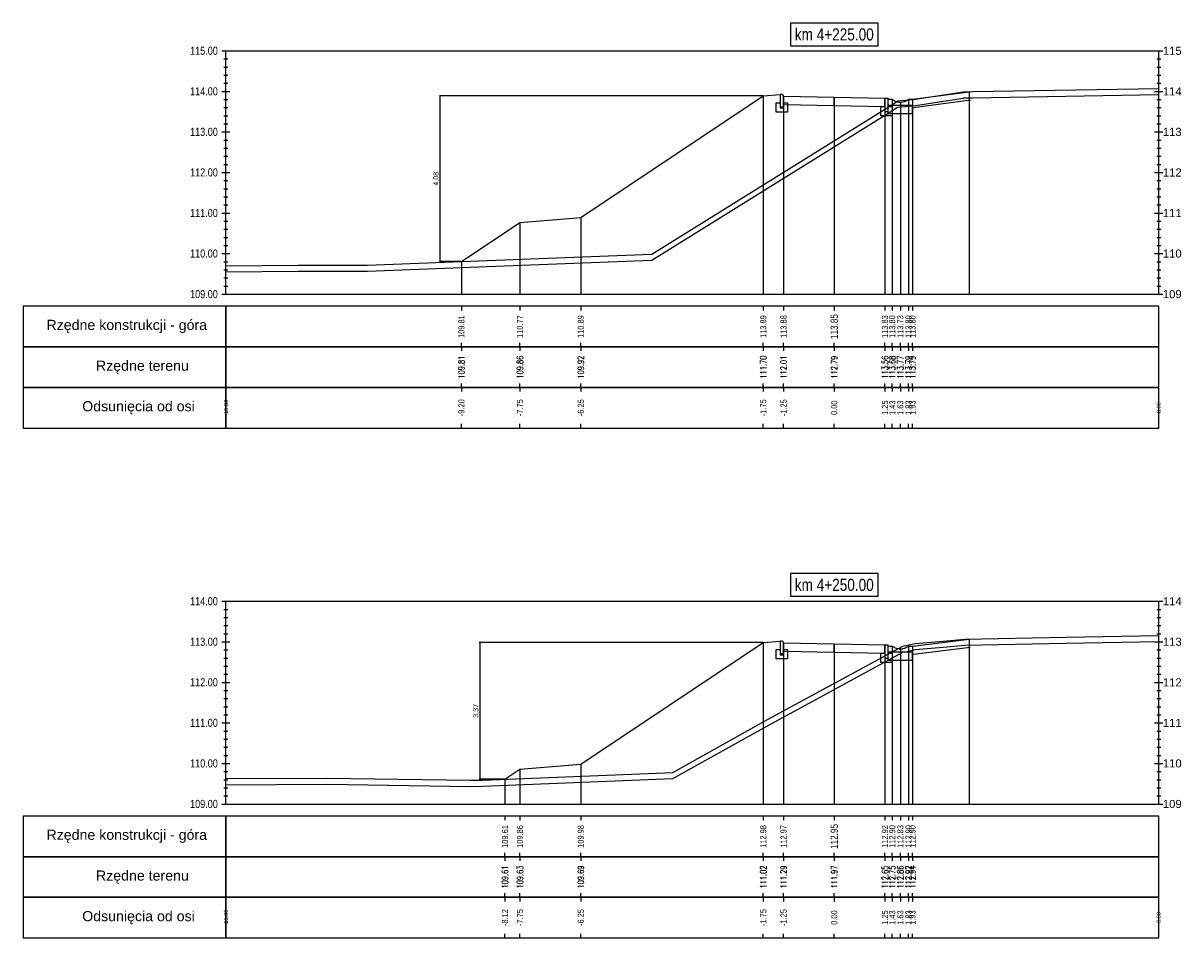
# Model space of a CAD drawing. Extents: x 7537626 to 7538805, y 5722894 to 5725486.
# Tile 28 of 90: x 7538230 to 7538259, y 5725311 to 5725334. Entities that reach past the tile are written whole.
import ezdxf

# ---------------------------------------------------------------- set-up
doc = ezdxf.new("R2010")
doc.units = 0
doc.header["$PDMODE"] = 35
doc.header["$PDSIZE"] = 0.3
for name, color, linetype in [('C-DROGI-PROFILE', 7, 'Continuous'), ('C-DROGI-PROFILE-ETYKIETY', 7, 'Continuous'), ('C-DROGI-PRZEKROJE-ETYKIETY', 7, 'Continuous'), ('C-POPRZECZKA-przekrój', 2, 'Continuous'), ('C-POPRZECZKA-widok', 1, 'Continuous')]:
    doc.layers.add(name, color=color, linetype=linetype)
for name, color, linetype, true_color in [('C-humus', 7, 'Continuous', 0x003df5), ('C-Teren', 7, 'Continuous', 0x005716), ('poprzeczki', 7, 'Continuous', 0x0000d6)]:
    doc.layers.add(name, color=color, linetype=linetype, true_color=true_color)
doc.styles.add('2mm08', font='arial.ttf', dxfattribs={"width": 0.8})
doc.styles.add('opis_50', font='arial.ttf', dxfattribs={"height": 0.125})
doc.styles.get("Standard").update_dxf_attribs({"font": 'arial.ttf'})
doc.dimstyles.new('OPIS_50', dxfattribs={"dimscale": 0.5, "dimtxt": 0.125, "dimasz": 0.25, "dimexe": 0.1, "dimexo": 0.15, "dimgap": 0.1, "dimtad": 1, "dimzin": 0, "dimtxsty": 'opis_50', "dimblk": 'ARCHTICK', "dimcen": 0.15, "dimdle": 0.1, "dimaunit": 2, "dimadec": 4, "dimazin": 0, "dimtfac": 1, "dimtmove": 0, "dimatfit": 3, "dimfxl": 1, "dimarcsym": 0})

# ---------------------------------------------------------------- blocks, each defined once
blk = doc.blocks.new('_ArchTick')
at = {"color": 0, "linetype": 'ByBlock', "const_width": 0.15}
blk.add_lwpolyline([(-0.5, -0.5), (0.5, 0.5)], dxfattribs=at)
blk = doc.blocks.new('*D207')
at = {"layer": 'Defpoints', "color": 0, "transparency": 16777216}
for p in [(7538248.316, 5725332.168), (7538240.34, 5725328.086), (7538240.873, 5725328.086)]:
    blk.add_point(p, dxfattribs=at)
at = {"layer": 'poprzeczki', "color": 0, "lineweight": -2, "transparency": 16777216}
for p, q in [((7538240.34, 5725332.178), (7538240.34, 5725328.076)), ((7538248.301, 5725332.168), (7538240.33, 5725332.168)), ((7538240.858, 5725328.086), (7538240.33, 5725328.086))]:
    blk.add_line(p, q, dxfattribs=at)
at = {"layer": 'poprzeczki', "color": 0, "lineweight": -2, "transparency": 16777216, "xscale": 0.025, "yscale": 0.025, "zscale": 0.025}
for p, rotation in [((7538240.34, 5725332.168), 90), ((7538240.34, 5725328.086), 270)]:
    blk.add_blockref('_ArchTick', p, dxfattribs=dict(at, rotation=rotation))
at = {"layer": 'poprzeczki', "color": 0, "transparency": 16777216, "insert": (7538240.255, 5725330.127), "char_height": 0.125, "attachment_point": 5, "rotation": 90, "style": 'opis_50'}
blk.add_mtext('4,08', dxfattribs=at)
blk = doc.blocks.new('*D208')
at = {"layer": 'Defpoints', "color": 0, "transparency": 16777216}
for p in [(7538248.316, 5725318.69), (7538241.324, 5725315.323), (7538241.947, 5725315.323)]:
    blk.add_point(p, dxfattribs=at)
at = {"layer": 'poprzeczki', "color": 0, "lineweight": -2, "transparency": 16777216}
for p, q in [((7538248.301, 5725318.69), (7538241.314, 5725318.69)), ((7538241.324, 5725318.7), (7538241.324, 5725315.313)), ((7538241.932, 5725315.323), (7538241.314, 5725315.323))]:
    blk.add_line(p, q, dxfattribs=at)
at = {"layer": 'poprzeczki', "color": 0, "lineweight": -2, "transparency": 16777216, "xscale": 0.025, "yscale": 0.025, "zscale": 0.025}
for p, rotation in [((7538241.324, 5725318.69), 90), ((7538241.324, 5725315.323), 270)]:
    blk.add_blockref('_ArchTick', p, dxfattribs=dict(at, rotation=rotation))
at = {"layer": 'poprzeczki', "color": 0, "transparency": 16777216, "insert": (7538241.239, 5725317.007), "char_height": 0.125, "attachment_point": 5, "rotation": 90, "style": 'opis_50'}
blk.add_mtext('3,37', dxfattribs=at)

msp = doc.modelspace()

# ---------------------------------------------------------------- linework, layer by layer
at = {"layer": 'C-DROGI-PROFILE', "color": 7, "linetype": 'Continuous', "lineweight": -3}
for p, q in [((7538240.873, 5725326.982), (7538240.873, 5725326.882)), ((7538242.316, 5725326.982), (7538242.316, 5725326.882)), ((7538243.816, 5725326.982), (7538243.816, 5725326.882)), ((7538248.316, 5725326.982), (7538248.316, 5725326.882)), ((7538248.816, 5725326.982), (7538248.816, 5725326.882)), ((7538250.066, 5725326.982), (7538250.066, 5725326.882)), ((7538251.316, 5725326.982), (7538251.316, 5725326.882)), ((7538251.496, 5725326.982), (7538251.496, 5725326.882)), ((7538251.696, 5725326.982), (7538251.696, 5725326.882)), ((7538251.896, 5725326.982), (7538251.896, 5725326.882)), ((7538251.996, 5725326.982), (7538251.996, 5725326.882)), ((7538240.873, 5725325.982), (7538240.873, 5725326.082)), ((7538240.873, 5725325.982), (7538240.873, 5725325.882)), ((7538242.316, 5725325.982), (7538242.316, 5725326.082)), ((7538242.316, 5725325.982), (7538242.316, 5725325.882)), ((7538243.816, 5725325.982), (7538243.816, 5725326.082)), ((7538243.816, 5725325.982), (7538243.816, 5725325.882)), ((7538248.316, 5725325.982), (7538248.316, 5725326.082)), ((7538248.316, 5725325.982), (7538248.316, 5725325.882)), ((7538248.816, 5725325.982), (7538248.816, 5725326.082)), ((7538248.816, 5725325.982), (7538248.816, 5725325.882)), ((7538250.066, 5725325.982), (7538250.066, 5725326.082)), ((7538250.066, 5725325.982), (7538250.066, 5725325.882)), ((7538251.316, 5725325.982), (7538251.316, 5725326.082)), ((7538251.316, 5725325.982), (7538251.316, 5725325.882)), ((7538251.496, 5725325.982), (7538251.496, 5725326.082)), ((7538251.496, 5725325.982), (7538251.496, 5725325.882)), ((7538251.696, 5725325.982), (7538251.696, 5725326.082)), ((7538251.696, 5725325.982), (7538251.696, 5725325.882)), ((7538251.896, 5725325.982), (7538251.896, 5725326.082)), ((7538251.896, 5725325.982), (7538251.896, 5725325.882)), ((7538251.996, 5725325.982), (7538251.996, 5725326.082)), ((7538251.996, 5725325.982), (7538251.996, 5725325.882)), ((7538240.873, 5725324.982), (7538240.873, 5725325.082)), ((7538242.316, 5725324.982), (7538242.316, 5725325.082)), ((7538243.816, 5725324.982), (7538243.816, 5725325.082)), ((7538248.316, 5725324.982), (7538248.316, 5725325.082)), ((7538248.816, 5725324.982), (7538248.816, 5725325.082)), ((7538250.066, 5725324.982), (7538250.066, 5725325.082)), ((7538251.316, 5725324.982), (7538251.316, 5725325.082)), ((7538251.496, 5725324.982), (7538251.496, 5725325.082)), ((7538251.696, 5725324.982), (7538251.696, 5725325.082)), ((7538251.896, 5725324.982), (7538251.896, 5725325.082)), ((7538251.996, 5725324.982), (7538251.996, 5725325.082)), ((7538240.873, 5725324.982), (7538240.873, 5725324.882)), ((7538242.316, 5725324.982), (7538242.316, 5725324.882)), ((7538243.816, 5725324.982), (7538243.816, 5725324.882)), ((7538248.316, 5725324.982), (7538248.316, 5725324.882)), ((7538248.816, 5725324.982), (7538248.816, 5725324.882)), ((7538250.066, 5725324.982), (7538250.066, 5725324.882)), ((7538251.316, 5725324.982), (7538251.316, 5725324.882)), ((7538251.496, 5725324.982), (7538251.496, 5725324.882)), ((7538251.696, 5725324.982), (7538251.696, 5725324.882)), ((7538251.896, 5725324.982), (7538251.896, 5725324.882)), ((7538251.996, 5725324.982), (7538251.996, 5725324.882)), ((7538240.873, 5725323.982), (7538240.873, 5725324.082)), ((7538242.316, 5725323.982), (7538242.316, 5725324.082)), ((7538243.816, 5725323.982), (7538243.816, 5725324.082)), ((7538248.316, 5725323.982), (7538248.316, 5725324.082)), ((7538248.816, 5725323.982), (7538248.816, 5725324.082)), ((7538250.066, 5725323.982), (7538250.066, 5725324.082)), ((7538251.316, 5725323.982), (7538251.316, 5725324.082)), ((7538251.496, 5725323.982), (7538251.496, 5725324.082)), ((7538251.696, 5725323.982), (7538251.696, 5725324.082)), ((7538251.896, 5725323.982), (7538251.896, 5725324.082)), ((7538251.996, 5725323.982), (7538251.996, 5725324.082)), ((7538241.947, 5725314.411), (7538241.947, 5725314.311)), ((7538242.316, 5725314.411), (7538242.316, 5725314.311)), ((7538243.816, 5725314.411), (7538243.816, 5725314.311)), ((7538248.316, 5725314.411), (7538248.316, 5725314.311)), ((7538248.816, 5725314.411), (7538248.816, 5725314.311)), ((7538250.066, 5725314.411), (7538250.066, 5725314.311)), ((7538251.316, 5725314.411), (7538251.316, 5725314.311)), ((7538251.496, 5725314.411), (7538251.496, 5725314.311)), ((7538251.696, 5725314.411), (7538251.696, 5725314.311)), ((7538251.896, 5725314.411), (7538251.896, 5725314.311)), ((7538251.996, 5725314.411), (7538251.996, 5725314.311)), ((7538241.947, 5725313.411), (7538241.947, 5725313.511)), ((7538241.947, 5725313.411), (7538241.947, 5725313.311)), ((7538242.316, 5725313.411), (7538242.316, 5725313.511)), ((7538242.316, 5725313.411), (7538242.316, 5725313.311)), ((7538243.816, 5725313.411), (7538243.816, 5725313.511)), ((7538243.816, 5725313.411), (7538243.816, 5725313.311)), ((7538248.316, 5725313.411), (7538248.316, 5725313.511)), ((7538248.316, 5725313.411), (7538248.316, 5725313.311)), ((7538248.816, 5725313.411), (7538248.816, 5725313.511)), ((7538248.816, 5725313.411), (7538248.816, 5725313.311)), ((7538250.066, 5725313.411), (7538250.066, 5725313.511)), ((7538250.066, 5725313.411), (7538250.066, 5725313.311)), ((7538251.316, 5725313.411), (7538251.316, 5725313.511)), ((7538251.316, 5725313.411), (7538251.316, 5725313.311)), ((7538251.496, 5725313.411), (7538251.496, 5725313.511)), ((7538251.496, 5725313.411), (7538251.496, 5725313.311)), ((7538251.696, 5725313.411), (7538251.696, 5725313.511)), ((7538251.696, 5725313.411), (7538251.696, 5725313.311)), ((7538251.896, 5725313.411), (7538251.896, 5725313.511)), ((7538251.896, 5725313.411), (7538251.896, 5725313.311)), ((7538251.996, 5725313.411), (7538251.996, 5725313.511)), ((7538251.996, 5725313.411), (7538251.996, 5725313.311)), ((7538241.947, 5725312.411), (7538241.947, 5725312.511)), ((7538242.316, 5725312.411), (7538242.316, 5725312.511)), ((7538243.816, 5725312.411), (7538243.816, 5725312.511)), ((7538248.316, 5725312.411), (7538248.316, 5725312.511)), ((7538248.816, 5725312.411), (7538248.816, 5725312.511)), ((7538250.066, 5725312.411), (7538250.066, 5725312.511)), ((7538251.316, 5725312.411), (7538251.316, 5725312.511)), ((7538251.496, 5725312.411), (7538251.496, 5725312.511)), ((7538251.696, 5725312.411), (7538251.696, 5725312.511)), ((7538251.896, 5725312.411), (7538251.896, 5725312.511)), ((7538251.996, 5725312.411), (7538251.996, 5725312.511)), ((7538241.947, 5725312.411), (7538241.947, 5725312.311)), ((7538242.316, 5725312.411), (7538242.316, 5725312.311)), ((7538243.816, 5725312.411), (7538243.816, 5725312.311)), ((7538248.316, 5725312.411), (7538248.316, 5725312.311)), ((7538248.816, 5725312.411), (7538248.816, 5725312.311)), ((7538250.066, 5725312.411), (7538250.066, 5725312.311)), ((7538251.316, 5725312.411), (7538251.316, 5725312.311)), ((7538251.496, 5725312.411), (7538251.496, 5725312.311)), ((7538251.696, 5725312.411), (7538251.696, 5725312.311)), ((7538251.896, 5725312.411), (7538251.896, 5725312.311)), ((7538251.996, 5725312.411), (7538251.996, 5725312.311)), ((7538241.947, 5725311.411), (7538241.947, 5725311.511)), ((7538242.316, 5725311.411), (7538242.316, 5725311.511)), ((7538243.816, 5725311.411), (7538243.816, 5725311.511)), ((7538248.316, 5725311.411), (7538248.316, 5725311.511)), ((7538248.816, 5725311.411), (7538248.816, 5725311.511)), ((7538250.066, 5725311.411), (7538250.066, 5725311.511)), ((7538251.316, 5725311.411), (7538251.316, 5725311.511)), ((7538251.496, 5725311.411), (7538251.496, 5725311.511)), ((7538251.696, 5725311.411), (7538251.696, 5725311.511)), ((7538251.896, 5725311.411), (7538251.896, 5725311.511)), ((7538251.996, 5725311.411), (7538251.996, 5725311.511))]:
    msp.add_line(p, q, dxfattribs=at)
at = {"layer": 'C-DROGI-PROFILE', "color": 1, "linetype": 'Continuous', "lineweight": -3}
for points in [[(7538235.066, 5725325.982), (7538235.066, 5725326.982), (7538230.066, 5725326.982), (7538230.066, 5725325.982)], [(7538235.066, 5725325.982), (7538258.066, 5725325.982), (7538258.066, 5725326.982), (7538235.066, 5725326.982)], [(7538235.066, 5725324.982), (7538235.066, 5725325.982), (7538230.066, 5725325.982), (7538230.066, 5725324.982)], [(7538235.066, 5725324.982), (7538258.066, 5725324.982), (7538258.066, 5725325.982), (7538235.066, 5725325.982)], [(7538235.066, 5725323.982), (7538235.066, 5725324.982), (7538230.066, 5725324.982), (7538230.066, 5725323.982)], [(7538235.066, 5725323.982), (7538258.066, 5725323.982), (7538258.066, 5725324.982), (7538235.066, 5725324.982)], [(7538235.066, 5725313.411), (7538235.066, 5725314.411), (7538230.066, 5725314.411), (7538230.066, 5725313.411)], [(7538235.066, 5725313.411), (7538258.066, 5725313.411), (7538258.066, 5725314.411), (7538235.066, 5725314.411)], [(7538235.066, 5725312.411), (7538235.066, 5725313.411), (7538230.066, 5725313.411), (7538230.066, 5725312.411)], [(7538235.066, 5725312.411), (7538258.066, 5725312.411), (7538258.066, 5725313.411), (7538235.066, 5725313.411)], [(7538235.066, 5725311.411), (7538235.066, 5725312.411), (7538230.066, 5725312.411), (7538230.066, 5725311.411)], [(7538235.066, 5725311.411), (7538258.066, 5725311.411), (7538258.066, 5725312.411), (7538235.066, 5725312.411)]]:
    msp.add_3dface(points, dxfattribs=at)
at = {"layer": 'C-DROGI-PRZEKROJE-ETYKIETY', "color": 1, "linetype": 'Continuous', "lineweight": -3}
for p, q in [((7538253.396, 5725332.273), (7538253.396, 5725327.282)), ((7538248.316, 5725332.168), (7538248.316, 5725327.282)), ((7538248.816, 5725332.162), (7538248.816, 5725327.282)), ((7538250.066, 5725332.137), (7538250.066, 5725327.282)), ((7538251.316, 5725332.112), (7538251.316, 5725327.282)), ((7538251.496, 5725332.086), (7538251.496, 5725327.282)), ((7538251.696, 5725332.016), (7538251.696, 5725327.282)), ((7538251.896, 5725332.086), (7538251.896, 5725327.282)), ((7538251.996, 5725332.086), (7538251.996, 5725327.282)), ((7538253.396, 5725318.776), (7538253.396, 5725314.711)), ((7538248.316, 5725318.69), (7538248.316, 5725314.711)), ((7538248.816, 5725318.683), (7538248.816, 5725314.711)), ((7538250.066, 5725318.658), (7538250.066, 5725314.711)), ((7538251.316, 5725318.633), (7538251.316, 5725314.711)), ((7538251.496, 5725318.607), (7538251.496, 5725314.711)), ((7538251.696, 5725318.537), (7538251.696, 5725314.711)), ((7538251.896, 5725318.607), (7538251.896, 5725314.711)), ((7538251.996, 5725318.607), (7538251.996, 5725314.711))]:
    msp.add_line(p, q, dxfattribs=at)
for points in [[(7538242.316, 5725329.048), (7538242.316, 5725327.282)], [(7538243.816, 5725329.168), (7538243.816, 5725327.282)], [(7538240.873, 5725328.086), (7538240.873, 5725327.282)], [(7538243.816, 5725315.69), (7538243.816, 5725314.711)], [(7538242.316, 5725315.57), (7538242.316, 5725314.711)], [(7538241.947, 5725315.323), (7538241.947, 5725314.711)]]:
    msp.add_lwpolyline(points, dxfattribs=at)
at = {"layer": 'C-humus'}
for p, q in [((7538253.477, 5725332.125), (7538258.066, 5725332.204)), ((7538251.327, 5725331.704), (7538251.623, 5725331.894)), ((7538251.623, 5725331.894), (7538251.633, 5725331.895)), ((7538251.633, 5725331.895), (7538252.012, 5725331.928)), ((7538252.012, 5725331.928), (7538253.242, 5725332.118)), ((7538253.242, 5725332.118), (7538253.26, 5725332.119)), ((7538253.26, 5725332.119), (7538253.477, 5725332.125)), ((7538245.57, 5725328.12), (7538251.327, 5725331.704)), ((7538238.556, 5725327.848), (7538241.72, 5725327.969)), ((7538241.72, 5725327.969), (7538245.57, 5725328.12)), ((7538235.066, 5725327.831), (7538236.85, 5725327.846)), ((7538236.85, 5725327.846), (7538238.556, 5725327.848)), ((7538251.758, 5725318.455), (7538251.86, 5725318.475)), ((7538251.86, 5725318.475), (7538252.058, 5725318.52)), ((7538252.058, 5725318.52), (7538252.749, 5725318.577)), ((7538252.749, 5725318.577), (7538253.287, 5725318.624)), ((7538253.287, 5725318.624), (7538255.778, 5725318.675)), ((7538255.778, 5725318.675), (7538258.066, 5725318.72)), ((7538248.422, 5725316.642), (7538251.758, 5725318.455)), ((7538246.088, 5725315.341), (7538248.422, 5725316.642)), ((7538241.401, 5725315.151), (7538246.088, 5725315.341)), ((7538235.066, 5725315.188), (7538237.558, 5725315.197)), ((7538237.558, 5725315.197), (7538241.095, 5725315.146)), ((7538241.095, 5725315.146), (7538241.401, 5725315.151))]:
    msp.add_line(p, q, dxfattribs=at)
at = {"layer": 'C-POPRZECZKA-przekrój', "color": 2, "linetype": 'Continuous', "lineweight": -3}
for p, q in [((7538248.316, 5725332.168), (7538248.736, 5725332.202)), ((7538248.776, 5725332.202), (7538248.736, 5725332.202)), ((7538248.736, 5725332.202), (7538248.736, 5725331.872)), ((7538248.782, 5725332.202), (7538248.776, 5725332.202)), ((7538248.79, 5725332.199), (7538248.782, 5725332.202)), ((7538248.798, 5725332.195), (7538248.79, 5725332.199)), ((7538248.804, 5725332.19), (7538248.798, 5725332.195)), ((7538248.809, 5725332.185), (7538248.804, 5725332.19)), ((7538248.813, 5725332.177), (7538248.809, 5725332.185)), ((7538248.815, 5725332.169), (7538248.813, 5725332.177)), ((7538248.636, 5725331.772), (7538248.636, 5725332.002)), ((7538248.636, 5725332.002), (7538248.736, 5725332.002)), ((7538248.736, 5725332.002), (7538248.736, 5725331.902)), ((7538248.736, 5725331.902), (7538248.816, 5725331.902)), ((7538248.816, 5725332.162), (7538248.815, 5725332.169)), ((7538248.816, 5725332.162), (7538250.066, 5725332.137)), ((7538248.816, 5725332.162), (7538248.817, 5725331.962)), ((7538248.816, 5725331.872), (7538248.816, 5725332.162)), ((7538248.816, 5725332.162), (7538248.816, 5725332.002)), ((7538248.816, 5725332.002), (7538248.916, 5725332.002)), ((7538248.817, 5725331.962), (7538250.066, 5725331.937)), ((7538248.916, 5725332.002), (7538248.916, 5725331.772)), ((7538250.066, 5725331.937), (7538250.066, 5725332.137)), ((7538250.066, 5725332.137), (7538251.316, 5725332.112)), ((7538250.066, 5725331.937), (7538251.315, 5725331.912)), ((7538251.216, 5725331.682), (7538251.216, 5725331.912)), ((7538251.216, 5725331.912), (7538251.316, 5725331.912)), ((7538251.316, 5725332.112), (7538251.315, 5725331.912)), ((7538251.316, 5725332.112), (7538251.396, 5725332.112)), ((7538251.316, 5725331.912), (7538251.316, 5725332.112)), ((7538251.316, 5725332.112), (7538251.316, 5725331.782)), ((7538251.396, 5725331.736), (7538251.396, 5725332.112)), ((7538251.396, 5725332.086), (7538251.496, 5725332.086)), ((7538251.396, 5725331.936), (7538251.396, 5725332.086)), ((7538251.996, 5725331.936), (7538251.396, 5725331.936)), ((7538251.396, 5725331.912), (7538251.496, 5725331.912)), ((7538251.396, 5725331.782), (7538251.396, 5725331.912)), ((7538251.496, 5725332.086), (7538251.513, 5725332.073)), ((7538251.496, 5725331.912), (7538251.496, 5725331.682)), ((7538251.513, 5725332.073), (7538251.531, 5725332.062)), ((7538251.531, 5725332.062), (7538251.547, 5725332.053)), ((7538251.547, 5725332.053), (7538251.567, 5725332.043)), ((7538251.567, 5725332.043), (7538251.589, 5725332.034)), ((7538251.589, 5725332.034), (7538251.616, 5725332.026)), ((7538251.616, 5725332.026), (7538251.643, 5725332.02)), ((7538251.643, 5725332.02), (7538251.666, 5725332.017)), ((7538251.666, 5725332.017), (7538251.696, 5725332.016)), ((7538251.696, 5725332.016), (7538251.719, 5725332.017)), ((7538251.719, 5725332.017), (7538251.745, 5725332.02)), ((7538251.745, 5725332.02), (7538251.767, 5725332.024)), ((7538251.767, 5725332.024), (7538251.795, 5725332.032)), ((7538251.795, 5725332.032), (7538251.821, 5725332.041)), ((7538251.821, 5725332.041), (7538251.846, 5725332.053)), ((7538251.846, 5725332.053), (7538251.864, 5725332.064)), ((7538251.864, 5725332.064), (7538251.88, 5725332.074)), ((7538251.88, 5725332.074), (7538251.896, 5725332.086)), ((7538251.896, 5725332.086), (7538251.996, 5725332.086)), ((7538251.996, 5725332.086), (7538251.996, 5725331.936)), ((7538251.996, 5725331.736), (7538251.996, 5725331.936)), ((7538248.916, 5725331.772), (7538248.636, 5725331.772)), ((7538248.736, 5725331.872), (7538248.816, 5725331.872)), ((7538251.496, 5725331.682), (7538251.216, 5725331.682)), ((7538251.316, 5725331.782), (7538251.396, 5725331.782)), ((7538251.396, 5725331.736), (7538251.996, 5725331.736)), ((7538248.316, 5725318.69), (7538248.736, 5725318.723)), ((7538248.636, 5725318.293), (7538248.636, 5725318.523)), ((7538248.636, 5725318.523), (7538248.736, 5725318.523)), ((7538248.776, 5725318.723), (7538248.736, 5725318.723)), ((7538248.736, 5725318.723), (7538248.736, 5725318.393)), ((7538248.736, 5725318.523), (7538248.736, 5725318.423)), ((7538248.782, 5725318.723), (7538248.776, 5725318.723)), ((7538248.79, 5725318.721), (7538248.782, 5725318.723)), ((7538248.798, 5725318.717), (7538248.79, 5725318.721)), ((7538248.804, 5725318.712), (7538248.798, 5725318.717)), ((7538248.809, 5725318.706), (7538248.804, 5725318.712)), ((7538248.813, 5725318.699), (7538248.809, 5725318.706)), ((7538248.815, 5725318.691), (7538248.813, 5725318.699)), ((7538248.816, 5725318.683), (7538248.815, 5725318.691)), ((7538248.816, 5725318.683), (7538250.066, 5725318.658)), ((7538248.816, 5725318.683), (7538248.817, 5725318.483)), ((7538248.816, 5725318.393), (7538248.816, 5725318.683)), ((7538248.816, 5725318.683), (7538248.816, 5725318.523)), ((7538248.816, 5725318.523), (7538248.916, 5725318.523)), ((7538248.817, 5725318.483), (7538250.066, 5725318.458)), ((7538248.916, 5725318.523), (7538248.916, 5725318.293)), ((7538250.066, 5725318.458), (7538250.066, 5725318.658)), ((7538250.066, 5725318.658), (7538251.316, 5725318.633)), ((7538251.316, 5725318.633), (7538251.315, 5725318.433)), ((7538251.316, 5725318.633), (7538251.396, 5725318.633)), ((7538251.316, 5725318.433), (7538251.316, 5725318.633)), ((7538251.316, 5725318.633), (7538251.316, 5725318.303)), ((7538251.396, 5725318.257), (7538251.396, 5725318.633)), ((7538251.396, 5725318.607), (7538251.496, 5725318.607)), ((7538251.396, 5725318.457), (7538251.396, 5725318.607)), ((7538251.496, 5725318.607), (7538251.513, 5725318.595)), ((7538251.513, 5725318.595), (7538251.531, 5725318.583)), ((7538251.531, 5725318.583), (7538251.547, 5725318.574)), ((7538251.547, 5725318.574), (7538251.567, 5725318.565)), ((7538251.567, 5725318.565), (7538251.589, 5725318.556)), ((7538251.589, 5725318.556), (7538251.616, 5725318.547)), ((7538251.616, 5725318.547), (7538251.643, 5725318.542)), ((7538251.643, 5725318.542), (7538251.666, 5725318.539)), ((7538251.666, 5725318.539), (7538251.696, 5725318.537)), ((7538251.696, 5725318.537), (7538251.719, 5725318.538)), ((7538251.719, 5725318.538), (7538251.745, 5725318.541)), ((7538251.745, 5725318.541), (7538251.767, 5725318.545)), ((7538251.767, 5725318.545), (7538251.795, 5725318.553)), ((7538251.795, 5725318.553), (7538251.821, 5725318.563)), ((7538251.821, 5725318.563), (7538251.846, 5725318.575)), ((7538251.846, 5725318.575), (7538251.864, 5725318.585)), ((7538251.864, 5725318.585), (7538251.88, 5725318.595)), ((7538251.88, 5725318.595), (7538251.896, 5725318.607)), ((7538251.896, 5725318.607), (7538251.996, 5725318.607)), ((7538251.996, 5725318.607), (7538251.996, 5725318.457)), ((7538248.916, 5725318.293), (7538248.636, 5725318.293)), ((7538248.736, 5725318.423), (7538248.816, 5725318.423)), ((7538248.736, 5725318.393), (7538248.816, 5725318.393)), ((7538250.066, 5725318.458), (7538251.315, 5725318.433)), ((7538251.216, 5725318.203), (7538251.216, 5725318.433)), ((7538251.216, 5725318.433), (7538251.316, 5725318.433)), ((7538251.496, 5725318.203), (7538251.216, 5725318.203)), ((7538251.316, 5725318.303), (7538251.396, 5725318.303)), ((7538251.996, 5725318.457), (7538251.396, 5725318.457)), ((7538251.396, 5725318.433), (7538251.496, 5725318.433)), ((7538251.396, 5725318.303), (7538251.396, 5725318.433)), ((7538251.396, 5725318.257), (7538251.996, 5725318.257)), ((7538251.496, 5725318.433), (7538251.496, 5725318.203)), ((7538251.996, 5725318.257), (7538251.996, 5725318.457))]:
    msp.add_line(p, q, dxfattribs=at)
at = {"layer": 'C-POPRZECZKA-przekrój'}
for points in [[(7538251.996, 5725332.086), (7538253.396, 5725332.273)], [(7538252.022, 5725331.888), (7538253.422, 5725332.074)], [(7538251.996, 5725318.607), (7538253.396, 5725318.776)], [(7538252.02, 5725318.409), (7538253.42, 5725318.577)]]:
    msp.add_lwpolyline(points, dxfattribs=at)
at = {"layer": 'C-POPRZECZKA-przekrój', "color": 2, "linetype": 'Continuous', "lineweight": -3}
for points in [[(7538240.873, 5725328.086), (7538242.316, 5725329.048), (7538243.816, 5725329.168), (7538248.316, 5725332.168)], [(7538241.947, 5725315.323), (7538242.316, 5725315.57), (7538243.816, 5725315.69), (7538248.316, 5725318.69)]]:
    msp.add_lwpolyline(points, dxfattribs=at)
at = {"layer": 'C-POPRZECZKA-widok', "color": 1, "linetype": 'Continuous', "lineweight": -3}
for p, q in [((7538234.966, 5725333.282), (7538258.166, 5725333.282)), ((7538235.016, 5725333.082), (7538235.116, 5725333.082)), ((7538235.066, 5725327.282), (7538235.066, 5725333.282)), ((7538258.016, 5725333.082), (7538258.116, 5725333.082)), ((7538258.066, 5725327.282), (7538258.066, 5725333.282)), ((7538235.016, 5725332.882), (7538235.116, 5725332.882)), ((7538258.016, 5725332.882), (7538258.116, 5725332.882)), ((7538235.016, 5725332.682), (7538235.116, 5725332.682)), ((7538235.016, 5725332.482), (7538235.116, 5725332.482)), ((7538258.016, 5725332.682), (7538258.116, 5725332.682)), ((7538258.016, 5725332.482), (7538258.116, 5725332.482)), ((7538234.966, 5725332.282), (7538235.166, 5725332.282)), ((7538235.016, 5725332.282), (7538235.116, 5725332.282)), ((7538257.966, 5725332.282), (7538258.166, 5725332.282)), ((7538258.016, 5725332.282), (7538258.116, 5725332.282)), ((7538235.016, 5725332.082), (7538235.116, 5725332.082)), ((7538258.016, 5725332.082), (7538258.116, 5725332.082)), ((7538235.016, 5725331.882), (7538235.116, 5725331.882)), ((7538235.016, 5725331.682), (7538235.116, 5725331.682)), ((7538258.016, 5725331.882), (7538258.116, 5725331.882)), ((7538258.016, 5725331.682), (7538258.116, 5725331.682)), ((7538235.016, 5725331.482), (7538235.116, 5725331.482)), ((7538258.016, 5725331.482), (7538258.116, 5725331.482)), ((7538234.966, 5725331.282), (7538235.166, 5725331.282)), ((7538235.016, 5725331.282), (7538235.116, 5725331.282)), ((7538235.016, 5725331.082), (7538235.116, 5725331.082)), ((7538257.966, 5725331.282), (7538258.166, 5725331.282)), ((7538258.016, 5725331.282), (7538258.116, 5725331.282)), ((7538258.016, 5725331.082), (7538258.116, 5725331.082)), ((7538235.016, 5725330.882), (7538235.116, 5725330.882)), ((7538258.016, 5725330.882), (7538258.116, 5725330.882)), ((7538235.016, 5725330.682), (7538235.116, 5725330.682)), ((7538235.016, 5725330.482), (7538235.116, 5725330.482)), ((7538258.016, 5725330.682), (7538258.116, 5725330.682)), ((7538258.016, 5725330.482), (7538258.116, 5725330.482)), ((7538234.966, 5725330.282), (7538235.166, 5725330.282)), ((7538235.016, 5725330.282), (7538235.116, 5725330.282)), ((7538257.966, 5725330.282), (7538258.166, 5725330.282)), ((7538258.016, 5725330.282), (7538258.116, 5725330.282)), ((7538235.016, 5725330.082), (7538235.116, 5725330.082)), ((7538258.016, 5725330.082), (7538258.116, 5725330.082)), ((7538235.016, 5725329.882), (7538235.116, 5725329.882)), ((7538235.016, 5725329.682), (7538235.116, 5725329.682)), ((7538258.016, 5725329.882), (7538258.116, 5725329.882)), ((7538258.016, 5725329.682), (7538258.116, 5725329.682)), ((7538235.016, 5725329.482), (7538235.116, 5725329.482)), ((7538258.016, 5725329.482), (7538258.116, 5725329.482)), ((7538234.966, 5725329.282), (7538235.166, 5725329.282)), ((7538235.016, 5725329.282), (7538235.116, 5725329.282)), ((7538235.016, 5725329.082), (7538235.116, 5725329.082)), ((7538257.966, 5725329.282), (7538258.166, 5725329.282)), ((7538258.016, 5725329.282), (7538258.116, 5725329.282)), ((7538258.016, 5725329.082), (7538258.116, 5725329.082)), ((7538235.016, 5725328.882), (7538235.116, 5725328.882)), ((7538258.016, 5725328.882), (7538258.116, 5725328.882)), ((7538235.016, 5725328.682), (7538235.116, 5725328.682)), ((7538235.016, 5725328.482), (7538235.116, 5725328.482)), ((7538258.016, 5725328.682), (7538258.116, 5725328.682)), ((7538258.016, 5725328.482), (7538258.116, 5725328.482)), ((7538234.966, 5725328.282), (7538235.166, 5725328.282)), ((7538235.016, 5725328.282), (7538235.116, 5725328.282)), ((7538257.966, 5725328.282), (7538258.166, 5725328.282)), ((7538258.016, 5725328.282), (7538258.116, 5725328.282)), ((7538235.016, 5725328.082), (7538235.116, 5725328.082)), ((7538258.016, 5725328.082), (7538258.116, 5725328.082)), ((7538235.016, 5725327.882), (7538235.116, 5725327.882)), ((7538235.016, 5725327.682), (7538235.116, 5725327.682)), ((7538258.016, 5725327.882), (7538258.116, 5725327.882)), ((7538258.016, 5725327.682), (7538258.116, 5725327.682)), ((7538235.016, 5725327.482), (7538235.116, 5725327.482)), ((7538258.016, 5725327.482), (7538258.116, 5725327.482)), ((7538234.966, 5725327.282), (7538258.166, 5725327.282)), ((7538234.966, 5725319.711), (7538258.166, 5725319.711)), ((7538235.066, 5725314.711), (7538235.066, 5725319.711)), ((7538258.066, 5725314.711), (7538258.066, 5725319.711)), ((7538235.016, 5725319.511), (7538235.116, 5725319.511)), ((7538258.016, 5725319.511), (7538258.116, 5725319.511)), ((7538235.016, 5725319.311), (7538235.116, 5725319.311)), ((7538235.016, 5725319.111), (7538235.116, 5725319.111)), ((7538258.016, 5725319.311), (7538258.116, 5725319.311)), ((7538258.016, 5725319.111), (7538258.116, 5725319.111)), ((7538235.016, 5725318.911), (7538235.116, 5725318.911)), ((7538258.016, 5725318.911), (7538258.116, 5725318.911)), ((7538234.966, 5725318.711), (7538235.166, 5725318.711)), ((7538235.016, 5725318.711), (7538235.116, 5725318.711)), ((7538235.016, 5725318.511), (7538235.116, 5725318.511)), ((7538257.966, 5725318.711), (7538258.166, 5725318.711)), ((7538258.016, 5725318.711), (7538258.116, 5725318.711)), ((7538258.016, 5725318.511), (7538258.116, 5725318.511)), ((7538235.016, 5725318.311), (7538235.116, 5725318.311)), ((7538258.016, 5725318.311), (7538258.116, 5725318.311)), ((7538235.016, 5725318.111), (7538235.116, 5725318.111)), ((7538235.016, 5725317.911), (7538235.116, 5725317.911)), ((7538258.016, 5725318.111), (7538258.116, 5725318.111)), ((7538258.016, 5725317.911), (7538258.116, 5725317.911)), ((7538234.966, 5725317.711), (7538235.166, 5725317.711)), ((7538235.016, 5725317.711), (7538235.116, 5725317.711)), ((7538257.966, 5725317.711), (7538258.166, 5725317.711)), ((7538258.016, 5725317.711), (7538258.116, 5725317.711)), ((7538235.016, 5725317.511), (7538235.116, 5725317.511)), ((7538258.016, 5725317.511), (7538258.116, 5725317.511)), ((7538235.016, 5725317.311), (7538235.116, 5725317.311)), ((7538235.016, 5725317.111), (7538235.116, 5725317.111)), ((7538258.016, 5725317.311), (7538258.116, 5725317.311)), ((7538258.016, 5725317.111), (7538258.116, 5725317.111)), ((7538235.016, 5725316.911), (7538235.116, 5725316.911)), ((7538258.016, 5725316.911), (7538258.116, 5725316.911)), ((7538234.966, 5725316.711), (7538235.166, 5725316.711)), ((7538235.016, 5725316.711), (7538235.116, 5725316.711)), ((7538235.016, 5725316.511), (7538235.116, 5725316.511)), ((7538257.966, 5725316.711), (7538258.166, 5725316.711)), ((7538258.016, 5725316.711), (7538258.116, 5725316.711)), ((7538258.016, 5725316.511), (7538258.116, 5725316.511)), ((7538235.016, 5725316.311), (7538235.116, 5725316.311)), ((7538258.016, 5725316.311), (7538258.116, 5725316.311)), ((7538235.016, 5725316.111), (7538235.116, 5725316.111)), ((7538235.016, 5725315.911), (7538235.116, 5725315.911)), ((7538258.016, 5725316.111), (7538258.116, 5725316.111)), ((7538258.016, 5725315.911), (7538258.116, 5725315.911)), ((7538234.966, 5725315.711), (7538235.166, 5725315.711)), ((7538235.016, 5725315.711), (7538235.116, 5725315.711)), ((7538257.966, 5725315.711), (7538258.166, 5725315.711)), ((7538258.016, 5725315.711), (7538258.116, 5725315.711)), ((7538235.016, 5725315.511), (7538235.116, 5725315.511)), ((7538258.016, 5725315.511), (7538258.116, 5725315.511)), ((7538235.016, 5725315.311), (7538235.116, 5725315.311)), ((7538235.016, 5725315.111), (7538235.116, 5725315.111)), ((7538258.016, 5725315.311), (7538258.116, 5725315.311)), ((7538258.016, 5725315.111), (7538258.116, 5725315.111)), ((7538235.016, 5725314.911), (7538235.116, 5725314.911)), ((7538258.016, 5725314.911), (7538258.116, 5725314.911)), ((7538234.966, 5725314.711), (7538258.166, 5725314.711))]:
    msp.add_line(p, q, dxfattribs=at)
at = {"layer": 'C-POPRZECZKA-widok', "color": 3, "linetype": 'Continuous', "lineweight": -3}
for points in [[(7538248.986, 5725333.407), (7538251.146, 5725333.407), (7538251.146, 5725333.964), (7538248.986, 5725333.964)], [(7538248.986, 5725319.836), (7538251.146, 5725319.836), (7538251.146, 5725320.393), (7538248.986, 5725320.393)]]:
    msp.add_3dface(points, dxfattribs=at)
at = {"layer": 'C-Teren'}
for p, q in [((7538252.012, 5725332.078), (7538253.242, 5725332.268)), ((7538253.242, 5725332.268), (7538253.26, 5725332.269)), ((7538253.26, 5725332.269), (7538253.477, 5725332.275)), ((7538253.477, 5725332.275), (7538258.066, 5725332.354)), ((7538251.327, 5725331.854), (7538251.623, 5725332.044)), ((7538251.623, 5725332.044), (7538251.633, 5725332.045)), ((7538251.633, 5725332.045), (7538252.012, 5725332.078)), ((7538245.57, 5725328.27), (7538251.327, 5725331.854)), ((7538241.72, 5725328.119), (7538245.57, 5725328.27)), ((7538235.066, 5725327.981), (7538236.85, 5725327.996)), ((7538236.85, 5725327.996), (7538238.556, 5725327.998)), ((7538238.556, 5725327.998), (7538241.72, 5725328.119)), ((7538252.749, 5725318.727), (7538253.287, 5725318.774)), ((7538253.287, 5725318.774), (7538255.778, 5725318.825)), ((7538255.778, 5725318.825), (7538258.066, 5725318.87)), ((7538248.422, 5725316.792), (7538251.758, 5725318.605)), ((7538251.758, 5725318.605), (7538251.86, 5725318.625)), ((7538251.86, 5725318.625), (7538252.058, 5725318.67)), ((7538252.058, 5725318.67), (7538252.749, 5725318.727)), ((7538246.088, 5725315.491), (7538248.422, 5725316.792)), ((7538235.066, 5725315.338), (7538237.558, 5725315.347)), ((7538237.558, 5725315.347), (7538241.095, 5725315.296)), ((7538241.401, 5725315.301), (7538246.088, 5725315.491)), ((7538241.095, 5725315.296), (7538241.401, 5725315.301))]:
    msp.add_line(p, q, dxfattribs=at)

# ---------------------------------------------------------------- texts
at = {"layer": 'C-DROGI-PROFILE', "color": 2}
for s, p in [('Rzędne konstrukcji - góra', (7538230.641, 5725326.399)), ('Rzędne terenu', (7538231.861, 5725325.393)), ('Odsunięcia od osi', (7538231.522, 5725324.393)), ('Rzędne konstrukcji - góra', (7538230.641, 5725313.828)), ('Rzędne terenu', (7538231.861, 5725312.822)), ('Odsunięcia od osi', (7538231.522, 5725311.822))]:
    msp.add_text(s, height=0.25, dxfattribs=at).set_placement(p)
at = {"layer": 'C-DROGI-PROFILE-ETYKIETY', "color": 1, "linetype": 'Continuous', "lineweight": -3, "attachment_point": 5, "rotation": 90, "style": '2mm08'}
for s, insert, char_height in [('109.81', (7538240.873, 5725326.482), 0.15), ('110.77', (7538242.316, 5725326.482), 0.15), ('110.89', (7538243.816, 5725326.482), 0.15), ('113.89', (7538248.316, 5725326.482), 0.15), ('113.88', (7538248.816, 5725326.482), 0.15), ('113.85', (7538250.066, 5725326.482), 0.18), ('113.83', (7538251.316, 5725326.482), 0.15), ('113.80', (7538251.496, 5725326.482), 0.15), ('113.73', (7538251.696, 5725326.482), 0.15), ('113.80', (7538251.896, 5725326.482), 0.15), ('113.80', (7538251.996, 5725326.482), 0.15), ('{\\Fsimplex|c238;109.81}', (7538240.873, 5725325.482), 0.15), ('{\\Fsimplex|c238;109.86}', (7538242.316, 5725325.482), 0.15), ('{\\Fsimplex|c238;109.92}', (7538243.816, 5725325.482), 0.15), ('{\\Fsimplex.shx|c238;111.70}', (7538248.316, 5725325.482), 0.15), ('{\\Fsimplex.shx|c238;112.01}', (7538248.816, 5725325.482), 0.15), ('{\\Fsimplex.shx|c238;112.79}', (7538250.066, 5725325.482), 0.15), ('{\\Fsimplex.shx|c238;113.56}', (7538251.316, 5725325.482), 0.15), ('{\\Fsimplex.shx|c238;113.68}', (7538251.496, 5725325.482), 0.15), ('{\\Fsimplex.shx|c238;113.77}', (7538251.696, 5725325.482), 0.15), ('{\\Fsimplex.shx|c238;113.79}', (7538251.896, 5725325.482), 0.15), ('{\\Fsimplex.shx|c238;113.79}', (7538251.996, 5725325.482), 0.15), ('-9.20', (7538240.873, 5725324.482), 0.15), ('-7.75', (7538242.316, 5725324.482), 0.15), ('-6.25', (7538243.816, 5725324.482), 0.15), ('-1.75', (7538248.316, 5725324.482), 0.15), ('-1.25', (7538248.816, 5725324.482), 0.15), ('0.00', (7538250.066, 5725324.482), 0.15), ('1.25', (7538251.316, 5725324.482), 0.15), ('1.43', (7538251.496, 5725324.482), 0.15), ('1.63', (7538251.696, 5725324.482), 0.15), ('1.83', (7538251.896, 5725324.482), 0.15), ('1.93', (7538251.996, 5725324.482), 0.15), ('109.61', (7538241.947, 5725313.911), 0.15), ('109.86', (7538242.316, 5725313.911), 0.15), ('109.98', (7538243.816, 5725313.911), 0.15), ('112.98', (7538248.316, 5725313.911), 0.15), ('112.97', (7538248.816, 5725313.911), 0.15), ('112.95', (7538250.066, 5725313.911), 0.18), ('112.92', (7538251.316, 5725313.911), 0.15), ('112.90', (7538251.496, 5725313.911), 0.15), ('112.83', (7538251.696, 5725313.911), 0.15), ('112.90', (7538251.896, 5725313.911), 0.15), ('112.90', (7538251.996, 5725313.911), 0.15), ('{\\Fsimplex|c238;109.61}', (7538241.947, 5725312.911), 0.15), ('{\\Fsimplex|c238;109.63}', (7538242.316, 5725312.911), 0.15), ('{\\Fsimplex|c238;109.69}', (7538243.816, 5725312.911), 0.15), ('{\\Fsimplex.shx|c238;111.02}', (7538248.316, 5725312.911), 0.15), ('{\\Fsimplex.shx|c238;111.29}', (7538248.816, 5725312.911), 0.15), ('{\\Fsimplex.shx|c238;111.97}', (7538250.066, 5725312.911), 0.15), ('{\\Fsimplex.shx|c238;112.65}', (7538251.316, 5725312.911), 0.15), ('{\\Fsimplex.shx|c238;112.75}', (7538251.496, 5725312.911), 0.15), ('{\\Fsimplex.shx|c238;112.86}', (7538251.696, 5725312.911), 0.15), ('{\\Fsimplex.shx|c238;112.92}', (7538251.896, 5725312.911), 0.15), ('{\\Fsimplex.shx|c238;112.94}', (7538251.996, 5725312.911), 0.15), ('-8.12', (7538241.947, 5725311.911), 0.15), ('-7.75', (7538242.316, 5725311.911), 0.15), ('-6.25', (7538243.816, 5725311.911), 0.15), ('-1.75', (7538248.316, 5725311.911), 0.15), ('-1.25', (7538248.816, 5725311.911), 0.15), ('0.00', (7538250.066, 5725311.911), 0.15), ('1.25', (7538251.316, 5725311.911), 0.15), ('1.43', (7538251.496, 5725311.911), 0.15), ('1.63', (7538251.696, 5725311.911), 0.15), ('1.83', (7538251.896, 5725311.911), 0.15), ('1.93', (7538251.996, 5725311.911), 0.15)]:
    msp.add_mtext(s, dxfattribs=dict(at, insert=insert, char_height=char_height))
at = {"layer": 'C-DROGI-PROFILE-ETYKIETY', "color": 7, "linetype": 'Continuous', "lineweight": -3, "char_height": 0.1, "attachment_point": 5, "rotation": 90, "style": '2mm08'}
for s, insert in [('-15.00', (7538235.066, 5725324.482)), ('8.00', (7538258.066, 5725324.482)), ('-15.00', (7538235.066, 5725311.911)), ('8.00', (7538258.066, 5725311.911))]:
    msp.add_mtext(s, dxfattribs=dict(at, insert=insert))
at = {"layer": 'C-POPRZECZKA-widok', "color": 3, "linetype": 'Continuous', "lineweight": -3, "char_height": 0.3, "attachment_point": 8, "style": '2mm08'}
for s, insert in [('km 4+225.00', (7538250.066, 5725333.532)), ('km 4+250.00', (7538250.066, 5725319.961))]:
    msp.add_mtext(s, dxfattribs=dict(at, insert=insert))
at = {"layer": 'C-POPRZECZKA-widok', "color": 1, "linetype": 'Continuous', "lineweight": -3, "char_height": 0.2, "attachment_point": 6, "style": '2mm08'}
for s, insert in [('115.00', (7538234.866, 5725333.282)), ('114.00', (7538234.866, 5725332.282)), ('113.00', (7538234.866, 5725331.282)), ('112.00', (7538234.866, 5725330.282)), ('111.00', (7538234.866, 5725329.282)), ('110.00', (7538234.866, 5725328.282)), ('109.00', (7538234.866, 5725327.282)), ('114.00', (7538234.866, 5725319.711)), ('113.00', (7538234.866, 5725318.711)), ('112.00', (7538234.866, 5725317.711)), ('111.00', (7538234.866, 5725316.711)), ('110.00', (7538234.866, 5725315.711)), ('109.00', (7538234.866, 5725314.711))]:
    msp.add_mtext(s, dxfattribs=dict(at, insert=insert))
at = {"layer": 'C-POPRZECZKA-widok', "color": 1, "linetype": 'Continuous', "lineweight": -3, "char_height": 0.2, "attachment_point": 4}
for s, insert in [('115', (7538258.166, 5725333.282)), ('114', (7538258.166, 5725332.282)), ('113', (7538258.166, 5725331.282)), ('112', (7538258.166, 5725330.282)), ('111', (7538258.166, 5725329.282)), ('110', (7538258.166, 5725328.282)), ('109', (7538258.166, 5725327.282)), ('114', (7538258.166, 5725319.711)), ('113', (7538258.166, 5725318.711)), ('112', (7538258.166, 5725317.711)), ('111', (7538258.166, 5725316.711)), ('110', (7538258.166, 5725315.711)), ('109', (7538258.166, 5725314.711))]:
    msp.add_mtext(s, dxfattribs=dict(at, insert=insert))

# ---------------------------------------------------------------- dimensions: what is measured, and where the dimension line sits
at = {"layer": 'poprzeczki'}
for base, p1, p2, picture, middle in [((7538240.34, 5725328.086), (7538248.316, 5725332.168), (7538240.873, 5725328.086), '*D207', (7538240.255, 5725330.127)), ((7538241.324, 5725315.323), (7538248.316, 5725318.69), (7538241.947, 5725315.323), '*D208', (7538241.239, 5725317.007))]:
    dim = msp.add_linear_dim(base=base, p1=p1, p2=p2, angle=90, dimstyle='OPIS_50', override={"dimscale": 0.1}, dxfattribs=at)
    dim.commit()
    dim.dimension.update_dxf_attribs({"geometry": picture, "text_midpoint": middle})

doc.saveas('drawing.dxf')
